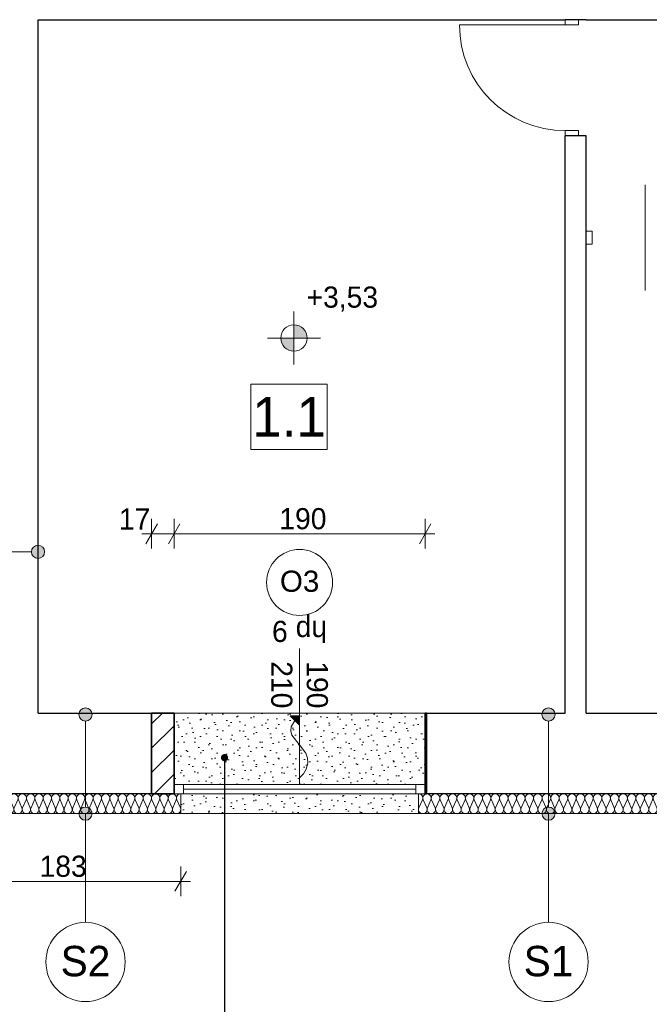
# Model space of a CAD drawing. Extents: x -547885 to -186295, y -25370 to 156194.
# Tile 203 of 256: x -488487 to -483721, y 67264 to 74718. Entities that reach past the tile are written whole.
import ezdxf

# ---------------------------------------------------------------- set-up
doc = ezdxf.new("R2010")
doc.units = 0
doc.header["$MEASUREMENT"] = 0
for name, color, linetype in [('A-Okna', 7, 'Continuous'), ('Arch ocieplenie', 7, 'Continuous'), ('Arch opisy', 7, 'Continuous'), ('Arch zmurowania', 7, 'Continuous'), ('INWENT RZĘDNE', 7, 'Continuous'), ('INWENT WYMIARY', 7, 'Continuous')]:
    doc.layers.add(name, color=color, linetype=linetype)
for name, color, linetype, lineweight, true_color in [('A-Okna_Nr_Pióra__9', 7, 'Continuous', 9, 0x3dad99), ('Arch ocieplenie_Nr_Pióra__44', 7, 'Continuous', 9, 0x029e21), ('Arch ocieplenie_Nr_Pióra__9', 7, 'Continuous', 9, 0x3dad99), ('Arch opisy okien_Nr_Pióra__9', 7, 'Continuous', 9, 0x3dad99), ('Arch opisy_Nr_Pióra__9', 7, 'Continuous', 9, 0x3dad99), ('Arch wykończenie_Nr_Pióra__3', 7, 'Continuous', 18, 0xff6600), ('arch wypelnienia_Nr_Pióra__2', 7, 'Continuous', 13, 0x7f7f7f)]:
    doc.layers.add(name, color=color, linetype=linetype, lineweight=lineweight, true_color=true_color)
for name, color, linetype, lineweight in [('Arch opisy_Nr_Pióra__1', 7, 'Continuous', 25), ('Arch opisy_Nr_Pióra__21', 7, 'Continuous', 9), ('Arch zmurowania_Nr_Pióra__21', 7, 'Continuous', 9), ('Arch zmurowania_Nr_Pióra__27', 7, 'Continuous', 35), ('INWENT OPISY_Nr_Pióra__21', 7, 'Continuous', 9), ('INWENT RZĘDNE_Nr_Pióra__21', 7, 'Continuous', 9), ('INWENT WYMIARY_Nr_Pióra__21', 7, 'Continuous', 9), ('INWENT. DRZWI_Nr_Pióra__5', 7, 'Continuous', 13), ('INWENT. OKNA_Nr_Pióra__21', 7, 'Continuous', 9), ('INWENT. OKNA_Nr_Pióra__5', 7, 'Continuous', 13), ('INWENT.ŚCIANY_Nr_Pióra__1', 7, 'Continuous', 25), ('INWENT.ŚCIANY_Nr_Pióra__21', 7, 'Continuous', 9)]:
    doc.layers.add(name, color=color, linetype=linetype, lineweight=lineweight)
doc.styles.add('GENERATED_STYLE_1', font='txt')
doc.styles.add('GENERATED_STYLE_10', font='arial.ttf')
doc.styles.add('GENERATED_STYLE_2', font='txt')
doc.styles.add('GENERATED_STYLE_4', font='txt')
doc.styles.add('GENERATED_STYLE_7', font='txt')
doc.dimstyles.new('GENERATED_STYLE__13', dxfattribs={"dimtxt": 0.18, "dimasz": 109.44, "dimexe": 0.18, "dimexo": 0.0625, "dimgap": 0.09, "dimtad": 0, "dimtih": 1, "dimtoh": 1, "dimdec": 4, "dimzin": 0, "dimdsep": 46, "dimcen": 0.09, "dimadec": 0, "dimazin": 0, "dimtfac": 1, "dimtdec": 4, "dimtmove": 0, "dimatfit": 3, "dimldrblk": 'ARROWHEAD_11', "dimfxl": 0, "dimtolj": 1, "dimtzin": 0, "dimarcsym": 0})
doc.dimstyles.new('GENERATED_STYLE__5', dxfattribs={"dimtxt": 160.000002, "dimasz": 114, "dimexe": 0.18, "dimexo": 0, "dimgap": 0.09, "dimtad": 1, "dimtih": 1, "dimtoh": 1, "dimdec": 0, "dimlfac": 0.1, "dimzin": 0, "dimdsep": 46, "dimtxsty": 'GENERATED_STYLE_2', "dimblk": 'ARROWHEAD_2', "dimblk1": 'ARROWHEAD_2', "dimblk2": 'ARROWHEAD_2', "dimcen": 0.09, "dimclrd": 7, "dimclre": 7, "dimclrt": 7, "dimazin": 0, "dimtfac": 1, "dimtdec": 4, "dimtmove": 0, "dimatfit": 3, "dimfxl": 0, "dimtolj": 1, "dimtzin": 0, "dimarcsym": 0})
pattern_1 = [(45, (0, 200), (-63.63961, 63.63961), [0, -60, 0, -90]), (110, (200, 200), (84.572336, 30.781813), [0, -44, 0, -76])]
pattern_2 = [(45, (0, 0), (-91.923878, 91.923878), [])]

# ---------------------------------------------------------------- blocks, each defined once
blk = doc.blocks.new('Izolacja cieplna 14_207', base_point=(-489098.3, 68857.6))
at = {"layer": 'Arch ocieplenie_Nr_Pióra__44', "linetype": 'Continuous'}
for p, q in [((-489095.7, 68752.3), (-489069.4, 68812.9)), ((-489064.1, 68812.9), (-489037.9, 68752.3)), ((-489032.6, 68752.3), (-489006.3, 68812.9)), ((-489001, 68812.9), (-488974.8, 68752.3)), ((-488969.5, 68752.3), (-488943.2, 68812.9)), ((-488937.9, 68812.9), (-488911.7, 68752.3)), ((-488906.4, 68752.3), (-488880.1, 68812.9)), ((-488874.8, 68812.9), (-488848.6, 68752.3)), ((-488843.3, 68752.3), (-488817, 68812.9)), ((-488811.7, 68812.9), (-488785.5, 68752.3)), ((-488780.2, 68752.3), (-488753.9, 68812.9)), ((-488748.6, 68812.9), (-488722.4, 68752.3)), ((-488717.1, 68752.3), (-488690.8, 68812.9)), ((-488685.5, 68812.9), (-488659.3, 68752.3)), ((-488654, 68752.3), (-488627.7, 68812.9)), ((-488622.4, 68812.9), (-488596.1, 68752.3)), ((-488590.8, 68752.3), (-488564.6, 68812.9)), ((-488559.3, 68812.9), (-488533, 68752.3)), ((-488527.7, 68752.3), (-488501.5, 68812.9)), ((-488496.2, 68812.9), (-488469.9, 68752.3)), ((-488464.6, 68752.3), (-488438.4, 68812.9)), ((-488433.1, 68812.9), (-488406.8, 68752.3)), ((-488401.5, 68752.3), (-488375.3, 68812.9)), ((-488370, 68812.9), (-488343.7, 68752.3)), ((-488338.4, 68752.3), (-488312.2, 68812.9)), ((-488306.9, 68812.9), (-488280.6, 68752.3)), ((-488275.3, 68752.3), (-488249.1, 68812.9)), ((-488243.8, 68812.9), (-488217.5, 68752.3)), ((-488212.2, 68752.3), (-488186, 68812.9)), ((-488180.7, 68812.9), (-488154.4, 68752.3)), ((-488149.1, 68752.3), (-488122.9, 68812.9)), ((-488117.6, 68812.9), (-488091.3, 68752.3)), ((-488086, 68752.3), (-488059.8, 68812.9)), ((-488054.5, 68812.9), (-488028.2, 68752.3)), ((-488022.9, 68752.3), (-487996.7, 68812.9)), ((-487991.4, 68812.9), (-487965.1, 68752.3)), ((-487959.8, 68752.3), (-487933.6, 68812.9)), ((-487928.3, 68812.9), (-487902, 68752.3)), ((-487896.7, 68752.3), (-487870.5, 68812.9)), ((-487865.2, 68812.9), (-487838.9, 68752.3)), ((-487833.6, 68752.3), (-487807.4, 68812.9)), ((-487802.1, 68812.9), (-487775.8, 68752.3)), ((-487770.5, 68752.3), (-487744.3, 68812.9)), ((-487739, 68812.9), (-487712.7, 68752.3)), ((-487707.4, 68752.3), (-487681.1, 68812.9)), ((-487675.8, 68812.9), (-487649.6, 68752.3)), ((-487644.3, 68752.3), (-487618, 68812.9)), ((-487612.7, 68812.9), (-487586.5, 68752.3)), ((-487581.2, 68752.3), (-487554.9, 68812.9)), ((-487549.6, 68812.9), (-487523.4, 68752.3)), ((-487518.1, 68752.3), (-487491.8, 68812.9)), ((-487486.5, 68812.9), (-487460.3, 68752.3)), ((-487455, 68752.3), (-487428.7, 68812.9)), ((-487423.4, 68812.9), (-487397.2, 68752.3)), ((-487391.9, 68752.3), (-487365.6, 68812.9)), ((-487360.3, 68812.9), (-487334.1, 68752.3)), ((-487328.8, 68752.3), (-487302.5, 68812.9)), ((-487297.2, 68812.9), (-487271, 68752.3))]:
    blk.add_line(p, q, dxfattribs=at)
for centre, start_param, end_param in [((-489098.3, 68825.7), 4.299596, 6.283185), ((-489035.2, 68825.7), 4.299595, 8.266774), ((-488972.1, 68825.7), 4.299595, 8.266774), ((-488909, 68825.7), 4.299595, 8.266774), ((-488845.9, 68825.7), 4.299595, 8.266774), ((-488782.8, 68825.7), 4.299595, 8.266774), ((-488719.7, 68825.7), 4.299595, 8.266774), ((-488656.6, 68825.7), 4.299595, 8.266774), ((-488593.5, 68825.7), 4.299595, 8.266774), ((-488530.4, 68825.7), 4.299595, 8.266774), ((-488467.3, 68825.7), 4.299595, 8.266774), ((-488404.2, 68825.7), 4.299595, 8.266774), ((-488341.1, 68825.7), 4.299595, 8.266774), ((-488278, 68825.7), 4.299595, 8.266774), ((-488214.9, 68825.7), 4.299595, 8.266774), ((-488151.8, 68825.7), 4.299595, 8.266774), ((-488088.7, 68825.7), 4.299595, 8.266774), ((-488025.6, 68825.7), 4.299595, 8.266774), ((-487962.5, 68825.7), 4.299595, 8.266774), ((-487899.4, 68825.7), 4.299595, 8.266774), ((-487836.3, 68825.7), 4.299595, 8.266774), ((-487773.2, 68825.7), 4.299595, 8.266774), ((-487710.1, 68825.7), 4.299595, 8.266774), ((-487646.9, 68825.7), 4.299595, 8.266774), ((-487583.8, 68825.7), 4.299595, 8.266774), ((-487520.7, 68825.7), 4.299595, 8.266774), ((-487457.6, 68825.7), 4.299595, 8.266774), ((-487394.5, 68825.7), 4.299595, 8.266774), ((-487331.4, 68825.7), 4.299595, 8.266774), ((-487268.3, 68825.7), 0, 1.983589), ((-489066.8, 68739.5), 1.158003, 5.125183), ((-489003.7, 68739.5), 1.158003, 5.125183), ((-488940.6, 68739.5), 1.158003, 5.125183), ((-488877.5, 68739.5), 1.158003, 5.125183), ((-488814.4, 68739.5), 1.158003, 5.125183), ((-488751.3, 68739.5), 1.158003, 5.125183), ((-488688.2, 68739.5), 1.158003, 5.125183), ((-488625, 68739.5), 1.158003, 5.125183), ((-488561.9, 68739.5), 1.158003, 5.125183), ((-488498.8, 68739.5), 1.158003, 5.125183), ((-488435.7, 68739.5), 1.158003, 5.125183), ((-488372.6, 68739.5), 1.158003, 5.125183), ((-488309.5, 68739.5), 1.158003, 5.125183), ((-488246.4, 68739.5), 1.158003, 5.125183), ((-488183.3, 68739.5), 1.158003, 5.125183), ((-488120.2, 68739.5), 1.158003, 5.125183), ((-488057.1, 68739.5), 1.158003, 5.125183), ((-487994, 68739.5), 1.158003, 5.125183), ((-487930.9, 68739.5), 1.158003, 5.125183), ((-487867.8, 68739.5), 1.158003, 5.125183), ((-487804.7, 68739.5), 1.158003, 5.125183), ((-487741.6, 68739.5), 1.158003, 5.125183), ((-487678.5, 68739.5), 1.158003, 5.125183), ((-487615.4, 68739.5), 1.158003, 5.125183), ((-487552.3, 68739.5), 1.158003, 5.125183), ((-487489.2, 68739.5), 1.158003, 5.125183), ((-487426.1, 68739.5), 1.158003, 5.125183), ((-487363, 68739.5), 1.158003, 5.125183), ((-487299.9, 68739.5), 1.158003, 5.125183)]:
    blk.add_ellipse(centre, major_axis=(0, 31.9), ratio=0.989029, start_param=start_param, end_param=end_param, dxfattribs=at)
blk = doc.blocks.new('Izolacja cieplna 14_208', base_point=(-485468.3, 68857.6))
at = {"layer": 'Arch ocieplenie_Nr_Pióra__9', "linetype": 'Continuous'}
for p, q in [((-485465.6, 68752.3), (-485438.8, 68812.9)), ((-485433.3, 68812.9), (-485406.5, 68752.3)), ((-485401.1, 68752.3), (-485374.2, 68812.9)), ((-485368.8, 68812.9), (-485341.9, 68752.3)), ((-485336.5, 68752.3), (-485309.7, 68812.9)), ((-485304.3, 68812.9), (-485277.4, 68752.3)), ((-485272, 68752.3), (-485245.1, 68812.9)), ((-485239.7, 68812.9), (-485212.9, 68752.3)), ((-485207.4, 68752.3), (-485180.6, 68812.9)), ((-485175.2, 68812.9), (-485148.3, 68752.3)), ((-485142.9, 68752.3), (-485116, 68812.9)), ((-485110.6, 68812.9), (-485083.8, 68752.3)), ((-485078.3, 68752.3), (-485051.5, 68812.9)), ((-485046.1, 68812.9), (-485019.2, 68752.3)), ((-485013.8, 68752.3), (-484986.9, 68812.9)), ((-484981.5, 68812.9), (-484954.7, 68752.3)), ((-484949.3, 68752.3), (-484922.4, 68812.9)), ((-484917, 68812.9), (-484890.1, 68752.3)), ((-484884.7, 68752.3), (-484857.9, 68812.9)), ((-484852.4, 68812.9), (-484825.6, 68752.3)), ((-484820.2, 68752.3), (-484793.3, 68812.9)), ((-484787.9, 68812.9), (-484761, 68752.3)), ((-484755.6, 68752.3), (-484728.8, 68812.9)), ((-484723.3, 68812.9), (-484696.5, 68752.3)), ((-484691.1, 68752.3), (-484664.2, 68812.9)), ((-484658.8, 68812.9), (-484631.9, 68752.3)), ((-484626.5, 68752.3), (-484599.7, 68812.9)), ((-484594.3, 68812.9), (-484567.4, 68752.3)), ((-484562, 68752.3), (-484535.1, 68812.9)), ((-484529.7, 68812.9), (-484502.9, 68752.3)), ((-484497.4, 68752.3), (-484470.6, 68812.9)), ((-484465.2, 68812.9), (-484438.3, 68752.3)), ((-484432.9, 68752.3), (-484406, 68812.9)), ((-484400.6, 68812.9), (-484373.8, 68752.3)), ((-484368.3, 68752.3), (-484341.5, 68812.9)), ((-484336.1, 68812.9), (-484309.2, 68752.3)), ((-484303.8, 68752.3), (-484276.9, 68812.9)), ((-484271.5, 68812.9), (-484244.7, 68752.3)), ((-484239.3, 68752.3), (-484212.4, 68812.9)), ((-484207, 68812.9), (-484180.1, 68752.3)), ((-484174.7, 68752.3), (-484147.9, 68812.9)), ((-484142.4, 68812.9), (-484115.6, 68752.3)), ((-484110.2, 68752.3), (-484083.3, 68812.9)), ((-484077.9, 68812.9), (-484051, 68752.3)), ((-484045.6, 68752.3), (-484018.8, 68812.9)), ((-484013.3, 68812.9), (-483986.5, 68752.3)), ((-483981.1, 68752.3), (-483954.2, 68812.9)), ((-483948.8, 68812.9), (-483921.9, 68752.3)), ((-483916.5, 68752.3), (-483889.7, 68812.9)), ((-483884.3, 68812.9), (-483857.4, 68752.3)), ((-483852, 68752.3), (-483825.1, 68812.9)), ((-483819.7, 68812.9), (-483792.9, 68752.3)), ((-483787.4, 68752.3), (-483760.6, 68812.9)), ((-483755.2, 68812.9), (-483728.3, 68752.3)), ((-483722.9, 68752.3), (-483696, 68812.9)), ((-483690.6, 68812.9), (-483663.8, 68752.3)), ((-483658.3, 68752.3), (-483631.5, 68812.9)), ((-483626.1, 68812.9), (-483599.2, 68752.3)), ((-483593.8, 68752.3), (-483566.9, 68812.9)), ((-483561.5, 68812.9), (-483534.7, 68752.3)), ((-483529.3, 68752.3), (-483502.4, 68812.9)), ((-483497, 68812.9), (-483470.1, 68752.3)), ((-483464.7, 68752.3), (-483437.9, 68812.9)), ((-483432.4, 68812.9), (-483405.6, 68752.3)), ((-483400.2, 68752.3), (-483373.3, 68812.9)), ((-483367.9, 68812.9), (-483341, 68752.3))]:
    blk.add_line(p, q, dxfattribs=at)
for centre, start_param, end_param in [((-485468.3, 68825.7), 5.870392, 7.853982), ((-485403.8, 68825.7), 5.870392, 9.837571), ((-485339.2, 68825.7), 5.870392, 9.837571), ((-485274.7, 68825.7), 5.870392, 9.837571), ((-485210.1, 68825.7), 5.870392, 9.837571), ((-485145.6, 68825.7), 5.870392, 9.837571), ((-485081.1, 68825.7), 5.870392, 9.837571), ((-485016.5, 68825.7), 5.870392, 9.837571), ((-484952, 68825.7), 5.870392, 9.837571), ((-484887.4, 68825.7), 5.870392, 9.837571), ((-484822.9, 68825.7), 5.870392, 9.837571), ((-484758.3, 68825.7), 5.870392, 9.837571), ((-484693.8, 68825.7), 5.870392, 9.837571), ((-484629.2, 68825.7), 5.870392, 9.837571), ((-484564.7, 68825.7), 5.870392, 9.837571), ((-484500.1, 68825.7), 5.870392, 9.837571), ((-484435.6, 68825.7), 5.870392, 9.837571), ((-484371.1, 68825.7), 5.870392, 9.837571), ((-484306.5, 68825.7), 5.870392, 9.837571), ((-484242, 68825.7), 5.870392, 9.837571), ((-484177.4, 68825.7), 5.870392, 9.837571), ((-484112.9, 68825.7), 5.870392, 9.837571), ((-484048.3, 68825.7), 5.870392, 9.837571), ((-483983.8, 68825.7), 5.870392, 9.837571), ((-483919.2, 68825.7), 5.870392, 9.837571), ((-483854.7, 68825.7), 5.870392, 9.837571), ((-483790.1, 68825.7), 5.870392, 9.837571), ((-483725.6, 68825.7), 5.870392, 9.837571), ((-483661.1, 68825.7), 5.870392, 9.837571), ((-483596.5, 68825.7), 5.870392, 9.837571), ((-483532, 68825.7), 5.870392, 9.837571), ((-483467.4, 68825.7), 5.870392, 9.837571), ((-483402.9, 68825.7), 5.870392, 9.837571), ((-483338.3, 68825.7), 1.570796, 3.554385), ((-485436.1, 68739.5), 2.728799, 6.695979), ((-485371.5, 68739.5), 2.728799, 6.695979), ((-485307, 68739.5), 2.728799, 6.695979), ((-485242.4, 68739.5), 2.728799, 6.695979), ((-485177.9, 68739.5), 2.728799, 6.695979), ((-485113.3, 68739.5), 2.728799, 6.695979), ((-485048.8, 68739.5), 2.728799, 6.695979), ((-484984.2, 68739.5), 2.728799, 6.695979), ((-484919.7, 68739.5), 2.728799, 6.695979), ((-484855.1, 68739.5), 2.728799, 6.695979), ((-484790.6, 68739.5), 2.728799, 6.695979), ((-484726.1, 68739.5), 2.728799, 6.695979), ((-484661.5, 68739.5), 2.728799, 6.695979), ((-484597, 68739.5), 2.728799, 6.695979), ((-484532.4, 68739.5), 2.728799, 6.695979), ((-484467.9, 68739.5), 2.728799, 6.695979), ((-484403.3, 68739.5), 2.728799, 6.695979), ((-484338.8, 68739.5), 2.728799, 6.695979), ((-484274.2, 68739.5), 2.728799, 6.695979), ((-484209.7, 68739.5), 2.728799, 6.695979), ((-484145.1, 68739.5), 2.728799, 6.695979), ((-484080.6, 68739.5), 2.728799, 6.695979), ((-484016.1, 68739.5), 2.728799, 6.695979), ((-483951.5, 68739.5), 2.728799, 6.695979), ((-483887, 68739.5), 2.728799, 6.695979), ((-483822.4, 68739.5), 2.728799, 6.695979), ((-483757.9, 68739.5), 2.728799, 6.695979), ((-483693.3, 68739.5), 2.728799, 6.695979), ((-483628.8, 68739.5), 2.728799, 6.695979), ((-483564.2, 68739.5), 2.728799, 6.695979), ((-483499.7, 68739.5), 2.728799, 6.695979), ((-483435.1, 68739.5), 2.728799, 6.695979), ((-483370.6, 68739.5), 2.728799, 6.695979)]:
    blk.add_ellipse(centre, major_axis=(32.3, 0), ratio=0.988504, start_param=start_param, end_param=end_param, dxfattribs=at)
blk = doc.blocks.new('Ściana_30', base_point=(-487318.3, 68857.6))
at = {"layer": 'Arch zmurowania_Nr_Pióra__21', "linetype": 'Continuous'}
h = blk.add_hatch(dxfattribs=at)
h.set_pattern_fill('Common_Brick', color=256, style=0, pattern_type=2)
h.set_pattern_definition(pattern_2)
h.paths.add_polyline_path([(-487318.3, 69467.6), (-487488.3, 69467.6), (-487488.3, 68857.6), (-487318.3, 68857.6)], flags=0)
at = {"layer": 'Arch zmurowania_Nr_Pióra__27', "linetype": 'Continuous'}
for p, q in [((-487318.3, 69467.6), (-487488.3, 69467.6)), ((-487488.3, 69467.6), (-487488.3, 68857.6)), ((-487318.3, 68857.6), (-487318.3, 69467.6)), ((-487488.3, 68857.6), (-487318.3, 68857.6))]:
    blk.add_line(p, q, dxfattribs=at)
blk = doc.blocks.new('Ściana_31', base_point=(-485408.3, 68857.6))
at = {"layer": 'Arch zmurowania_Nr_Pióra__21', "linetype": 'Continuous'}
h = blk.add_hatch(dxfattribs=at)
h.set_pattern_fill('Common_Brick', color=256, style=0, pattern_type=2)
h.set_pattern_definition(pattern_2)
h.paths.add_polyline_path([(-485408.3, 69467.6), (-485418.3, 69467.6), (-485418.3, 68857.6), (-485408.3, 68857.6)], flags=0)
at = {"layer": 'Arch zmurowania_Nr_Pióra__27', "linetype": 'Continuous'}
for p, q in [((-485408.3, 69467.6), (-485418.3, 69467.6)), ((-485418.3, 69467.6), (-485418.3, 68857.6)), ((-485408.3, 68857.6), (-485408.3, 69467.6)), ((-485418.3, 68857.6), (-485408.3, 68857.6))]:
    blk.add_line(p, q, dxfattribs=at)
blk = doc.blocks.new('Krzywa_12', base_point=(-486368.3, 68977.9))
at = {"layer": 'A-Okna_Nr_Pióra__9', "linetype": 'Continuous'}
blk.add_hatch(color=256, dxfattribs=at).paths.add_polyline_path([(-486368.3, 69448.5), (-486368.7, 69377.8), (-486439, 69448.9)], flags=0)
for p, q in [((-486368.3, 69448.5), (-486439, 69448.9)), ((-486368.7, 69377.8), (-486439, 69448.9)), ((-486368.3, 69448.5), (-486368.7, 69377.8))]:
    blk.add_line(p, q, dxfattribs=at)
at = {"layer": 'A-Okna_Nr_Pióra__9', "linetype": 'Continuous', "flags": 128}
blk.add_lwpolyline([(-486368.3, 68977.9), (-486339.2, 69009.1), (-486317.9, 69044.1), (-486305.7, 69088.8), (-486308.2, 69127.5), (-486321.2, 69164), (-486368.3, 69228.5), (-486427.9, 69301.8), (-486435, 69333.8), (-486431, 69363.7), (-486403.9, 69413.3)], dxfattribs=at)
blk = doc.blocks.new('*D757')
at = {"layer": 'INWENT WYMIARY_Nr_Pióra__21', "linetype": 'Continuous'}
for p, q in [((-489098.3, 68082.5), (-489098.3, 68307.5)), ((-487268.3, 68082.5), (-487268.3, 68307.5)), ((-489055, 68270), (-489141.6, 68120)), ((-487311.6, 68120), (-487225, 68270)), ((-489171.7, 68195), (-489098.3, 68195)), ((-489098.3, 68195), (-487268.3, 68195)), ((-487268.3, 68195), (-487195, 68195))]:
    blk.add_line(p, q, dxfattribs=at)
at = {"layer": 'INWENT WYMIARY_Nr_Pióra__21', "insert": (-488336.9, 68227), "char_height": 160, "attachment_point": 7, "style": 'GENERATED_STYLE_2'}
blk.add_mtext('{183}', dxfattribs=at)
blk = doc.blocks.new('ARROWHEAD_2')
at = {"color": 0, "linetype": 'Continuous', "lineweight": 0}
for p, q in [((-0.378, -0.655), (0.378, 0.655)), ((0, 0), (-1, 0))]:
    blk.add_line(p, q, dxfattribs=at)
blk = doc.blocks.new('*D774')
at = {"layer": 'INWENT WYMIARY_Nr_Pióra__21', "linetype": 'Continuous'}
for p, q in [((-487445, 70901), (-487531.6, 70751)), ((-487488.3, 70713.5), (-487488.3, 70938.5)), ((-487275, 70901), (-487361.6, 70751)), ((-487318.3, 70713.5), (-487318.3, 70938.5)), ((-487561.7, 70826), (-487488.3, 70826)), ((-487488.3, 70826), (-487318.3, 70826))]:
    blk.add_line(p, q, dxfattribs=at)
at = {"layer": 'INWENT WYMIARY_Nr_Pióra__21', "char_height": 160, "attachment_point": 7, "style": 'GENERATED_STYLE_2'}
for s, insert in [('{17}', (-487736.5, 70858)), ('{190}', (-486521.9, 70858))]:
    blk.add_mtext(s, dxfattribs=dict(at, insert=insert))
blk = doc.blocks.new('*D775')
at = {"layer": 'INWENT WYMIARY_Nr_Pióra__21', "linetype": 'Continuous'}
for p, q in [((-487275, 70901), (-487361.6, 70751)), ((-487318.3, 70713.5), (-487318.3, 70938.5)), ((-485461.6, 70751), (-485375, 70901)), ((-485418.3, 70713.5), (-485418.3, 70938.5)), ((-487318.3, 70826), (-485418.3, 70826)), ((-485418.3, 70826), (-485345, 70826))]:
    blk.add_line(p, q, dxfattribs=at)
at = {"layer": 'INWENT WYMIARY_Nr_Pióra__21', "char_height": 160, "attachment_point": 7, "style": 'GENERATED_STYLE_2'}
for s, insert in [('{17}', (-487736.5, 70858)), ('{190}', (-486521.9, 70858))]:
    blk.add_mtext(s, dxfattribs=dict(at, insert=insert))
blk = doc.blocks.new('Koty wysokościowe_47', base_point=(-486411, 72308))
at = {"layer": 'INWENT RZĘDNE_Nr_Pióra__21', "linetype": 'Continuous'}
for points in [[(-486411, 72308), (-486311, 72308), (-486318.6, 72346.3), (-486340.3, 72378.7), (-486372.8, 72400.4), (-486411, 72408)], [(-486411, 72308), (-486511, 72308), (-486503.4, 72269.7), (-486481.7, 72237.3), (-486449.3, 72215.6), (-486411, 72208)]]:
    blk.add_hatch(color=256, dxfattribs=at).paths.add_polyline_path(points, flags=0)
for p, q in [((-486411, 72108), (-486411, 72508)), ((-486611, 72308), (-486211, 72308))]:
    blk.add_line(p, q, dxfattribs=at)
blk.add_circle((-486411, 72308), 100, dxfattribs=at)
at = {"layer": 'INWENT RZĘDNE_Nr_Pióra__21', "insert": (-486315.7, 72508), "char_height": 160, "attachment_point": 7, "style": 'GENERATED_STYLE_4'}
blk.add_mtext('{+3,53}', dxfattribs=at)
blk = doc.blocks.new('ARROWHEAD_11')
at = {"color": 0, "linetype": 'Continuous', "lineweight": 0}
blk.add_line((0, 0), (-1, 0), dxfattribs=at)
at = {"color": 0, "linetype": 'Continuous', "lineweight": 0, "const_width": 0.25, "flags": 128}
blk.add_lwpolyline([(-0.125, 0, 1), (0.125, 0, 1)], format="xyb", close=True, dxfattribs=at)
blk = doc.blocks.new('Linia_142', base_point=(-484484, 69457.6))
at = {"layer": 'Arch opisy_Nr_Pióra__21', "linetype": 'Continuous'}
for points in [[(-484434, 69457.6), (-484437.8, 69476.8), (-484448.6, 69493), (-484464.9, 69503.8), (-484484, 69507.6), (-484503.1, 69503.8), (-484519.3, 69493), (-484530.2, 69476.8), (-484534, 69457.6), (-484530.2, 69438.5), (-484519.3, 69422.3), (-484503.1, 69411.4), (-484484, 69407.6), (-484464.9, 69411.4), (-484448.6, 69422.3), (-484437.8, 69438.5)], [(-484434, 68707.6), (-484437.8, 68726.8), (-484448.6, 68743), (-484464.9, 68753.8), (-484484, 68757.6), (-484503.1, 68753.8), (-484519.3, 68743), (-484530.2, 68726.8), (-484534, 68707.6), (-484530.2, 68688.5), (-484519.3, 68672.3), (-484503.1, 68661.4), (-484484, 68657.6), (-484464.9, 68661.4), (-484448.6, 68672.3), (-484437.8, 68688.5)]]:
    blk.add_hatch(color=256, dxfattribs=at).paths.add_polyline_path(points, flags=0)
blk.add_line((-484484, 69407.6), (-484484, 68757.6), dxfattribs=at)
for centre in [(-484484, 69457.6), (-484484, 68707.6)]:
    blk.add_circle(centre, 50, dxfattribs=at)
blk = doc.blocks.new('Linia_143', base_point=(-484484, 68707.6))
at = {"layer": 'Arch opisy_Nr_Pióra__21', "linetype": 'Continuous'}
blk.add_line((-484484, 68707.6), (-484484, 67885), dxfattribs=at)
blk.add_circle((-484484, 67585), 300, dxfattribs=at)
blk = doc.blocks.new('Linia_144', base_point=(-487988.9, 69457.6))
at = {"layer": 'Arch opisy_Nr_Pióra__21', "linetype": 'Continuous'}
for points in [[(-487938.9, 69457.6), (-487942.7, 69476.8), (-487953.5, 69493), (-487969.7, 69503.8), (-487988.9, 69507.6), (-488008, 69503.8), (-488024.2, 69493), (-488035.1, 69476.8), (-488038.9, 69457.6), (-488035.1, 69438.5), (-488024.2, 69422.3), (-488008, 69411.4), (-487988.9, 69407.6), (-487969.7, 69411.4), (-487953.5, 69422.3), (-487942.7, 69438.5)], [(-487938.9, 68707.6), (-487942.7, 68726.8), (-487953.5, 68743), (-487969.7, 68753.8), (-487988.9, 68757.6), (-488008, 68753.8), (-488024.2, 68743), (-488035.1, 68726.8), (-488038.9, 68707.6), (-488035.1, 68688.5), (-488024.2, 68672.3), (-488008, 68661.4), (-487988.9, 68657.6), (-487969.7, 68661.4), (-487953.5, 68672.3), (-487942.7, 68688.5)]]:
    blk.add_hatch(color=256, dxfattribs=at).paths.add_polyline_path(points, flags=0)
blk.add_line((-487988.9, 69407.6), (-487988.9, 68757.6), dxfattribs=at)
for centre in [(-487988.9, 69457.6), (-487988.9, 68707.6)]:
    blk.add_circle(centre, 50, dxfattribs=at)
blk = doc.blocks.new('Linia_145', base_point=(-487988.9, 68707.6))
at = {"layer": 'Arch opisy_Nr_Pióra__21', "linetype": 'Continuous'}
blk.add_line((-487988.9, 68707.6), (-487988.9, 67885), dxfattribs=at)
blk.add_circle((-487988.9, 67585), 300, dxfattribs=at)
blk = doc.blocks.new('Linia_157', base_point=(-488348.3, 70689.3))
at = {"layer": 'Arch opisy_Nr_Pióra__21', "linetype": 'Continuous'}
for points in [[(-489048.3, 70689.3), (-489052.1, 70708.5), (-489063, 70724.7), (-489079.2, 70735.5), (-489098.3, 70739.3), (-489117.5, 70735.5), (-489133.7, 70724.7), (-489144.5, 70708.5), (-489148.3, 70689.3), (-489144.5, 70670.2), (-489133.7, 70654), (-489117.5, 70643.2), (-489098.3, 70639.3), (-489079.2, 70643.2), (-489063, 70654), (-489052.1, 70670.2)], [(-488298.3, 70689.3), (-488302.1, 70708.5), (-488313, 70724.7), (-488329.2, 70735.5), (-488348.3, 70739.3), (-488367.5, 70735.5), (-488383.7, 70724.7), (-488394.5, 70708.5), (-488398.3, 70689.3), (-488394.5, 70670.2), (-488383.7, 70654), (-488367.5, 70643.2), (-488348.3, 70639.3), (-488329.2, 70643.2), (-488313, 70654), (-488302.1, 70670.2)]]:
    blk.add_hatch(color=256, dxfattribs=at).paths.add_polyline_path(points, flags=0)
blk.add_line((-488398.3, 70689.3), (-489048.3, 70689.3), dxfattribs=at)
for centre in [(-489098.3, 70689.3), (-488348.3, 70689.3)]:
    blk.add_circle(centre, 50, dxfattribs=at)

msp = doc.modelspace()

# ---------------------------------------------------------------- hatches: boundary and pattern name
at = {"layer": 'arch wypelnienia_Nr_Pióra__2', "linetype": 'Continuous'}
h = msp.add_hatch(dxfattribs=at)
h.set_pattern_fill('Cut_Stone', color=256, style=0, pattern_type=2)
h.set_pattern_definition(pattern_1)
h.paths.add_polyline_path([(-486368.3, 69228.5), (-486368.3, 69467.6), (-487318.3, 69467.6), (-487318.3, 68927.6), (-486368.3, 68927.6)], flags=0)
h = msp.add_hatch(dxfattribs=at)
h.set_pattern_fill('Cut_Stone', color=256, style=0, pattern_type=2)
h.set_pattern_definition(pattern_1)
h.paths.add_polyline_path([(-486368.3, 69228.5), (-486368.3, 68927.6), (-485418.3, 68927.6), (-485418.3, 69467.6), (-486368.3, 69467.6)], flags=0)
h = msp.add_hatch(dxfattribs=at)
h.set_pattern_fill('Cut_Stone', color=256, style=0, pattern_type=2)
h.set_pattern_definition(pattern_1)
h.paths.add_polyline_path([(-485468.3, 68857.6), (-487268.3, 68857.6), (-487268.3, 68707.6), (-485468.3, 68707.6)], flags=0)

# ---------------------------------------------------------------- linework, layer by layer
at = {"layer": 'Arch opisy_Nr_Pióra__9', "linetype": 'Continuous'}
msp.add_circle((-486368.3, 70457.6), 250, dxfattribs=at)
at = {"layer": 'Arch wykończenie_Nr_Pióra__3', "linetype": 'Continuous'}
for p, q in [((-487268.3, 68707.6), (-487268.3, 68857.6)), ((-485468.3, 68857.6), (-485468.3, 68707.6)), ((-487268.3, 68707.6), (-489098.3, 68707.6)), ((-485468.3, 68707.6), (-483338.3, 68707.6))]:
    msp.add_line(p, q, dxfattribs=at)
at = {"layer": 'INWENT. DRZWI_Nr_Pióra__5', "linetype": 'Continuous'}
for p, q in [((-484358.3, 74717.6), (-484358.3, 74677.6)), ((-484258.3, 74677.6), (-484258.3, 74717.6)), ((-484358.3, 74677.6), (-485158.3, 74677.6)), ((-484358.3, 74677.6), (-484258.3, 74677.6)), ((-484358.3, 73837.6), (-484358.3, 73877.6)), ((-484358.3, 73877.6), (-484258.3, 73877.6)), ((-484258.3, 73877.6), (-484258.3, 73837.6)), ((-483753.3, 72667.6), (-483753.3, 73467.6)), ((-484198.3, 73117.6), (-484153.3, 73117.6)), ((-484153.3, 73117.6), (-484153.3, 73017.6)), ((-484153.3, 73017.6), (-484198.3, 73017.6))]:
    msp.add_line(p, q, dxfattribs=at)
msp.add_arc((-484358.3, 74677.6), 800, 180, 270, dxfattribs=at)
at = {"layer": 'INWENT. OKNA_Nr_Pióra__5', "linetype": 'Continuous'}
for p, q in [((-486368.3, 68927.6), (-486368.3, 69957.6)), ((-487318.3, 68927.6), (-485418.3, 68927.6)), ((-487248.3, 68857.6), (-487248.3, 68927.6)), ((-485488.3, 68892.6), (-487248.3, 68892.6)), ((-485488.3, 68857.6), (-485488.3, 68927.6)), ((-487318.3, 68857.6), (-485418.3, 68857.6))]:
    msp.add_line(p, q, dxfattribs=at)
at = {"layer": 'INWENT.ŚCIANY_Nr_Pióra__1', "linetype": 'Continuous'}
for p, q in [((-488348.3, 69467.6), (-488348.3, 74717.6)), ((-488348.3, 74717.6), (-484358.3, 74717.6)), ((-484198.3, 74717.6), (-484358.3, 74717.6)), ((-484198.3, 74717.6), (-477448.3, 74717.6)), ((-484358.3, 69467.6), (-484358.3, 73837.6)), ((-484198.3, 73837.6), (-484358.3, 73837.6)), ((-484198.3, 73187.6), (-484198.3, 73837.6)), ((-484198.3, 73017.6), (-484198.3, 73187.6)), ((-484198.3, 69467.6), (-484198.3, 73017.6)), ((-488348.3, 69467.6), (-487488.3, 69467.6)), ((-487488.3, 69467.6), (-487488.3, 69207.6)), ((-485408.3, 69467.6), (-485408.3, 69207.6)), ((-485408.3, 69467.6), (-484358.3, 69467.6)), ((-484198.3, 69467.6), (-483388.3, 69467.6)), ((-487488.3, 69207.6), (-487488.3, 68857.6)), ((-485408.3, 69207.6), (-485408.3, 68857.6)), ((-487488.3, 68857.6), (-488948.3, 68857.6)), ((-483388.3, 68857.6), (-485408.3, 68857.6))]:
    msp.add_line(p, q, dxfattribs=at)
at = {"layer": 'INWENT.ŚCIANY_Nr_Pióra__21', "linetype": 'Continuous'}
for p, q in [((-487488.3, 69467.6), (-485408.3, 69467.6)), ((-487268.3, 68707.6), (-485468.3, 68707.6))]:
    msp.add_line(p, q, dxfattribs=at)

# ---------------------------------------------------------------- block references
at = {"layer": 'A-Okna', "color": 135, "linetype": 'Continuous', "lineweight": 9, "true_color": 0x3dad99}
msp.add_blockref('Krzywa_12', (-486368.3, 68977.9), dxfattribs=at)
at = {"layer": 'Arch ocieplenie', "color": 104, "linetype": 'Continuous', "lineweight": 13, "true_color": 0x029e21}
for name, p in [('Izolacja cieplna 14_207', (-489098.3, 68857.6)), ('Izolacja cieplna 14_208', (-485468.3, 68857.6))]:
    msp.add_blockref(name, p, dxfattribs=at)
at = {"layer": 'Arch opisy', "linetype": 'Continuous'}
for name, p in [('Linia_157', (-488348.3, 70689.3)), ('Linia_144', (-487988.9, 69457.6)), ('Linia_142', (-484484, 69457.6)), ('Linia_145', (-487988.9, 68707.6)), ('Linia_143', (-484484, 68707.6))]:
    msp.add_blockref(name, p, dxfattribs=at)
at = {"layer": 'Arch zmurowania'}
for name, p in [('Ściana_30', (-487318.3, 68857.6)), ('Ściana_31', (-485408.3, 68857.6))]:
    msp.add_blockref(name, p, dxfattribs=at)
at = {"layer": 'INWENT RZĘDNE'}
msp.add_blockref('Koty wysokościowe_47', (-486411, 72308), dxfattribs=at)

# ---------------------------------------------------------------- texts
at = {"layer": 'Arch opisy okien_Nr_Pióra__9', "linetype": 'Continuous', "insert": (-486368.3, 70546.8), "char_height": 160, "attachment_point": 2, "style": 'GENERATED_STYLE_10'}
msp.add_mtext('{O3}', dxfattribs=at)
at = {"layer": 'Arch opisy_Nr_Pióra__1', "linetype": 'Continuous', "char_height": 230, "attachment_point": 2, "style": 'GENERATED_STYLE_7'}
for s, insert in [('{S2}', (-487988.9, 67706.4)), ('{S1}', (-484484, 67706.4))]:
    msp.add_mtext(s, dxfattribs=dict(at, insert=insert))
at = {"layer": 'INWENT. OKNA_Nr_Pióra__21', "linetype": 'Continuous', "insert": (-486368.3, 70007), "char_height": 160, "attachment_point": 2, "rotation": 180, "style": 'GENERATED_STYLE_7'}
msp.add_mtext('{hp 9}', dxfattribs=at)
at = {"layer": 'INWENT. OKNA_Nr_Pióra__21', "linetype": 'Continuous', "insert": (-486154.2, 69682.6), "char_height": 160, "width": 709.227, "attachment_point": 2, "rotation": 270, "line_spacing_factor": 1.007581, "style": 'GENERATED_STYLE_7'}
msp.add_mtext('{190\\P210}', dxfattribs=at)

# ---------------------------------------------------------------- dimensions: what is measured, and where the dimension line sits
at = {"layer": 'INWENT WYMIARY', "linetype": 'Continuous'}
for base, p1, p2, picture, middle in [((-487488.3, 70826), (-487488.3, 69467.6), (-487318.3, 69467.6), '*D774', (-487615.1, 70938)), ((-487488.3, 70826), (-487318.3, 69467.6), (-485418.3, 69467.6), '*D775', (-486339.8, 70938)), ((-489098.3, 68195), (-489098.3, 68707.6), (-487268.3, 68707.6), '*D757', (-488154.8, 68307))]:
    dim = msp.add_linear_dim(base=base, p1=p1, p2=p2, dimstyle='GENERATED_STYLE__5', dxfattribs=at)
    dim.commit()
    dim.dimension.update_dxf_attribs({"geometry": picture, "text_midpoint": middle})

# ---------------------------------------------------------------- leaders
at = {"layer": 'Arch opisy_Nr_Pióra__21', "linetype": 'Continuous', "annotation_type": 0, "has_hookline": 1, "hookline_direction": 1, "text_width": 1860}
msp.add_leader([(-486936.5, 69131), (-486936.5, 66057.3), (-488196.7, 66057.3)], dimstyle='GENERATED_STYLE__13', dxfattribs=at)

# ---------------------------------------------------------------- wipeouts: each hides what was drawn before it
at = {"linetype": 'Continuous', "ltscale": 1966822.683343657}
msp.add_wipeout([(-486736.3, 71957.8), (-486160.3, 71957.8), (-486160.3, 71463.7), (-486736.3, 71463.7)], dxfattribs=at).dxf.layer = 'INWENT OPISY_Nr_Pióra__21'

# ---------------------------------------------------------------- next in the draw order: linework, layer by layer
at = {"layer": 'INWENT OPISY_Nr_Pióra__21', "linetype": 'Continuous', "flags": 128}
msp.add_lwpolyline([(-486736.3, 71957.8), (-486160.3, 71957.8), (-486160.3, 71463.7), (-486736.3, 71463.7)], close=True, dxfattribs=at)

# ---------------------------------------------------------------- next in the draw order: texts
at = {"layer": 'INWENT OPISY_Nr_Pióra__21', "linetype": 'Continuous', "insert": (-486448.3, 71560.8), "char_height": 300, "attachment_point": 8, "style": 'GENERATED_STYLE_1'}
msp.add_mtext('{1.1 }', dxfattribs=at)

doc.saveas('drawing.dxf')
